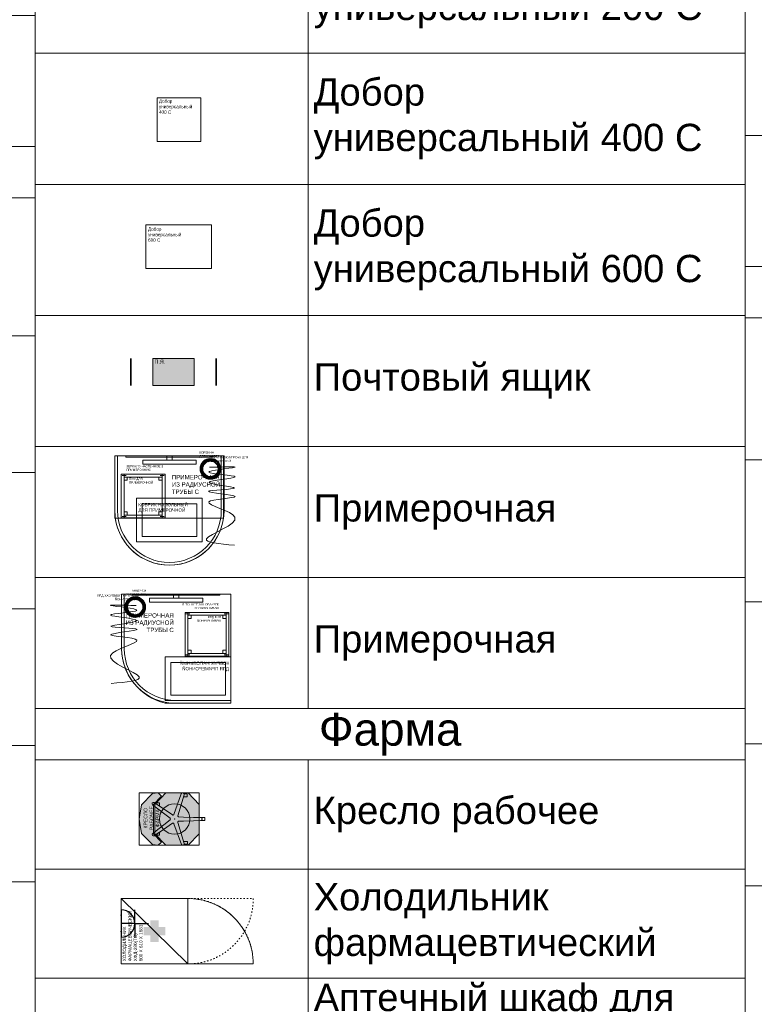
# Model space of a CAD drawing. Header units: millimetres. Extents: x -57464382 to 30606835, y -92609 to 65084.
# Tile 33 of 256: x -59645 to -52921, y -48980 to -39964. Entities that reach past the tile are written whole.
import ezdxf
from ezdxf import colors
from ezdxf.entities.mleader import LeaderData, LeaderLine
from ezdxf.math import Vec2, Vec3

# ---------------------------------------------------------------- set-up
doc = ezdxf.new("R2010")
doc.units = ezdxf.units.MM
doc.linetypes.add('ACAD_ISO03W100', pattern=[30, 12, -18])
doc.layers.get('0').update_dxf_attribs({"lineweight": 0})
doc.layers.get('Defpoints').update_dxf_attribs({"color": 30})
for name, color, linetype, lineweight in [('07_АР_Размеры перегородки', 250, 'Continuous', 0), ('09_АР_Мебель', 4, 'Continuous', 9), ('17_АР_Текст', 235, 'Continuous', 0)]:
    doc.layers.add(name, color=color, linetype=linetype, lineweight=lineweight)
doc.layers.add('1. ПОДЛОЖКА', color=7, linetype='Continuous', lineweight=0, true_color=0x9b9292)
doc.layers.add('ЭОМ', color=7, linetype='Continuous')
doc.styles.add('_ТЕКСТОВЫЙ', font='arial.ttf', dxfattribs={"width": 0.8})
doc.styles.add('_ТЕКСТОВЫЙ АННОТАТИЫНЫЙ', font='arial.ttf', dxfattribs={"width": 0.8})
doc.styles.add('HVAC_AEP', font='arial.ttf')
doc.styles.get("Standard").update_dxf_attribs({"font": 'arial.ttf'})

# ---------------------------------------------------------------- blocks, each defined once
blk = doc.blocks.new('_Dot')
at = {"color": 0, "linetype": 'ByBlock', "lineweight": -2}
blk.add_line((-0.5, 0), (-1, 0), dxfattribs=at)
at = {"color": 0, "linetype": 'ByBlock', "const_width": 0.5}
blk.add_lwpolyline([(-0.25, 0, 1), (0.25, 0, 1)], format="xyb", close=True, dxfattribs=at)
blk = doc.blocks.new('*T176')
at = {"color": 0, "linetype": 'ByBlock', "lineweight": -2, "transparency": 16777216}
for p, q in [((0, 0), (6500, 0)), ((0, 0), (0, -13669.7)), ((6500, 0), (6500, -13669.7)), ((0, -469.7), (6500, -469.7)), ((2500, -469.7), (2500, -13669.7)), ((0, -1669.7), (6500, -1669.7)), ((0, -2869.7), (6500, -2869.7)), ((0, -4069.7), (6500, -4069.7)), ((0, -5269.7), (6500, -5269.7)), ((0, -6469.7), (6500, -6469.7)), ((0, -7669.7), (6500, -7669.7)), ((0, -8869.7), (6500, -8869.7)), ((0, -10069.7), (6500, -10069.7)), ((0, -11269.7), (6500, -11269.7)), ((0, -12469.7), (6500, -12469.7)), ((0, -13669.7), (6500, -13669.7))]:
    blk.add_line(p, q, dxfattribs=at)
at = {"color": 0, "lineweight": 15, "transparency": 16777216, "style": 'HVAC_AEP'}
for s, insert, char_height, width, attachment_point in [('Хранение (стеллажи, шкафы)', (3250, -234.8), 300, 6497, 5), ('Стеллаж 400мм', (2550, -1069.7), 250, 3900, 4), ('Стеллаж 600мм', (2550, -2269.7), 250, 3900, 4), ('Стеллаж для^Jрозницы 400мм', (2550, -3469.7), 250, 3900, 4), ('Стеллаж для^Jрозницы 600мм', (2550, -4669.7), 250, 3900, 4), ('Шкаф ТМЦ', (2550, -5869.7), 250, 3900, 4), ('Шкаф для розницы', (2550, -7069.7), 250, 3900, 4), ('Шкаф Архива', (2550, -8269.7), 250, 3900, 4), ('Сейф', (2550, -9469.7), 250, 3900, 4), ('Шкаф уборочного^Jинвентаря', (2550, -10669.7), 250, 3900, 4), ('Шкаф для одежды', (2550, -11869.7), 250, 3900, 4), ('Шкаф для личных^Jвещей', (2550, -13069.7), 250, 3900, 4)]:
    blk.add_mtext(s, dxfattribs=dict(at, insert=insert, char_height=char_height, width=width, attachment_point=attachment_point))
blk = doc.blocks.new('*T177')
at = {"color": 0, "linetype": 'ByBlock', "lineweight": -2, "transparency": 16777216}
for p, q in [((0, 0), (6500, 0)), ((0, 0), (0, -14269.7)), ((6500, 0), (6500, -14269.7)), ((0, -469.7), (6500, -469.7)), ((2500, -469.7), (2500, -14269.7)), ((0, -1735.2), (6500, -1735.2)), ((0, -2985.2), (6500, -2985.2)), ((0, -4235.2), (6500, -4235.2)), ((0, -5485.2), (6500, -5485.2)), ((0, -6735.2), (6500, -6735.2)), ((0, -7985.2), (6500, -7985.2)), ((0, -9235.2), (6500, -9235.2)), ((0, -10335.2), (6500, -10335.2)), ((0, -11435.2), (6500, -11435.2)), ((0, -12535.2), (6500, -12535.2)), ((0, -14269.7), (6500, -14269.7))]:
    blk.add_line(p, q, dxfattribs=at)
at = {"color": 0, "lineweight": 15, "transparency": 16777216, "style": 'HVAC_AEP'}
for s, insert, char_height, width, attachment_point in [('Клиентский зал', (3250, -234.8), 300, 6497, 5), ('Стол для заполнения^Jдокументов/МГН', (2550, -1102.4), 250, 3900, 4), ('Стеллаж пристенный^J2250 х 665 х 500', (2550, -2360.2), 250, 3900, 4), ('Стеллаж пристенный^J2250 х 1000 х 500', (2550, -3610.2), 250, 3900, 4), ('Стеллаж островной^J1550 х 1000 х 1000', (2550, -4860.2), 250, 3900, 4), ('Стеллаж пристенный^Jугловой^J2250 х 1000 х 500', (2550, -6110.2), 250, 3900, 4), ('Стул для мест^Jожидания (голубой)', (2550, -7360.2), 250, 3900, 4), ('Рекламно^Jинформационный^Jстенд А3', (2550, -8610.2), 250, 3900, 4), ('Информационный^Jстенд А4', (2550, -9785.2), 250, 3900, 4), ('Стойка поворотная^Jдля ГЖП', (2550, -10885.2), 250, 3900, 4), ('Стойка поворотная^Jдля открыток', (2550, -11985.2), 250, 3900, 4), ('Банкомат', (2550, -13402.4), 250, 3900, 4)]:
    blk.add_mtext(s, dxfattribs=dict(at, insert=insert, char_height=char_height, width=width, attachment_point=attachment_point))
blk = doc.blocks.new('*T178')
at = {"color": 0, "linetype": 'ByBlock', "lineweight": -2, "transparency": 16777216}
for p, q in [((0, 0), (6500, 0)), ((0, 0), (0, -18817.053206)), ((2500, 0), (2500, -18817.053206)), ((6500, 0), (6500, -18817.053206)), ((0, -1200), (6500, -1200)), ((0, -2400), (6500, -2400)), ((0, -3600), (6500, -3600)), ((0, -4800), (6500, -4800)), ((0, -6408.526603), (6500, -6408.526603)), ((0, -8017.053206), (6500, -8017.053206)), ((0, -9217.053206), (6500, -9217.053206)), ((0, -10417.053206), (6500, -10417.053206)), ((0, -11617.053206), (6500, -11617.053206)), ((0, -12817.053206), (6500, -12817.053206)), ((0, -14017.053206), (6500, -14017.053206)), ((0, -15217.053206), (6500, -15217.053206)), ((0, -16417.053206), (6500, -16417.053206)), ((0, -17617.053206), (6500, -17617.053206)), ((0, -18817.053206), (6500, -18817.053206))]:
    blk.add_line(p, q, dxfattribs=at)
at = {"color": 0, "lineweight": 15, "transparency": 16777216, "char_height": 250, "width": 3900, "attachment_point": 4, "style": 'HVAC_AEP'}
for s, insert in [('Холодильник для^Jнапитков', (2550, -600)), ('Ларь морозильный', (2550, -1800)), ('Шкаф абонементный', (2550, -3000)), ('Витрина настенная', (2550, -4200)), ('Барьер^Jуниверсальный для^Jоткрытой выкладки^J1400 С', (2550, -5604.263302)), ('Барьер^Jуниверсальный для^Jоткрытой выкладки^J700 С', (2550, -7212.789905)), ('Витрина напольная', (2550, -8617.053206)), ('Стеллаж для^Jгофротары', (2550, -9817.053206)), ('Терминал СУО^Jнапольный', (2550, -11017.053206)), ('Добор^Jуниверсальный 200 С', (2550, -12217.053206)), ('Добор^Jуниверсальный 400 С', (2550, -13417.053206)), ('Добор^Jуниверсальный 600 С', (2550, -14617.053206)), ('Почтовый ящик', (2550, -15817.053206)), ('Примерочная ', (2550, -17017.053206)), ('Примерочная ', (2550, -18217.053206))]:
    blk.add_mtext(s, dxfattribs=dict(at, insert=insert))
blk = doc.blocks.new('Почтовый ящик')
at = {"layer": '09_АР_Мебель', "true_color": 0x2776bb, "transparency": 33554559}
h = blk.add_hatch(color=152, dxfattribs=at)
h.dxf.hatch_style = 1
h.paths.add_polyline_path([(380, 0), (0, 0), (0, -250), (380, -250)])
at = {"layer": '09_АР_Мебель'}
blk.add_lwpolyline([(380, 0), (0, 0), (0, -250), (380, -250)], close=True, dxfattribs=at)
blk.add_lwpolyline([(380, 0), (0, 0), (0, -250), (380, -250)], close=True, dxfattribs=at)
at = {"layer": 'Defpoints', "lineweight": 35}
for points in [[(-200, 0), (-200, -250)], [(580, 0), (580, -250)]]:
    blk.add_lwpolyline(points, dxfattribs=at)
at = {"layer": '09_АР_Мебель', "insert": (16.1, -12.6), "char_height": 35, "attachment_point": 1}
blk.add_mtext_dynamic_manual_height_columns('{\\C7;П.Я.}', width=258, gutter_width=12.5, heights=[0], dxfattribs=at)
blk = doc.blocks.new('*U217')
at = {"layer": '09_АР_Мебель'}
blk.add_lwpolyline([(0, 0), (600, 0), (600, -400), (0, -400)], close=True, dxfattribs=at)
at = {"layer": '1. ПОДЛОЖКА'}
blk.add_lwpolyline([(0, 0), (600, 0), (600, -400), (0, -400)], close=True, dxfattribs=at)
at = {"flags": 1}
for tag, p in [('ДОП_ИНФОРМАЦИЯ', (170.1, 82.9)), ('КОД_ОБОРУДОВАНИЯ', (170.1, 135.1)), ('ДОГОВОР', (170.1, 27.9))]:
    blk.add_attdef(tag, p, '', height=25, dxfattribs=at)
at = {"layer": '09_АР_Мебель', "lineweight": 0, "insert": (19.5, -24.3), "char_height": 30, "attachment_point": 1}
blk.add_mtext_dynamic_manual_height_columns('{\\C7;Добор универсальный 600 С}', width=348.407, gutter_width=12.5, heights=[0], dxfattribs=at)
blk = doc.blocks.new('*U229')
at = {"layer": '09_АР_Мебель'}
blk.add_lwpolyline([(0, 0), (400, 0), (400, -400), (0, -400)], close=True, dxfattribs=at)
at = {"layer": '1. ПОДЛОЖКА'}
blk.add_lwpolyline([(0, 0), (400, 0), (400, -400), (0, -400)], close=True, dxfattribs=at)
at = {"flags": 1}
for tag, p in [('ДОП_ИНФОРМАЦИЯ', (29.5, 76.1)), ('КОД_ОБОРУДОВАНИЯ', (29.5, 128.3)), ('ДОГОВОР', (29.5, 21.1))]:
    blk.add_attdef(tag, p, '', height=25, dxfattribs=at)
at = {"layer": '09_АР_Мебель', "lineweight": 0, "insert": (16.1, -14.7), "char_height": 30, "attachment_point": 1}
blk.add_mtext_dynamic_manual_height_columns('{\\C7;Добор универсальный 400 С}', width=348.407, gutter_width=12.5, heights=[0], dxfattribs=at)
blk = doc.blocks.new('ПРИМЕРОЧНАЯ ИЗ РАДИУСНОЙ ТРУБЫ С')
at = {"layer": '09_АР_Мебель', "lineweight": 0}
for points in [[(0, 0), (1000, 0)], [(25, -500), (25, 0), (0, 0), (0, -500)], [(1000, -500), (1000, 0), (975, 0), (975, -500)]]:
    blk.add_lwpolyline(points, dxfattribs=at)
for radius in [500, 475]:
    blk.add_arc((500, -500), radius, 180, 0, dxfattribs=at)
at = {"flags": 1}
for tag, p in [('КОД_ОБОРУДОВАНИЯ', (7.7, 111.4)), ('ДОП_ИНФОРМАЦИЯ', (7.7, 59.2)), ('ДОГОВОР', (12.8, 9.2))]:
    blk.add_attdef(tag, p, '', height=25, dxfattribs=at)
at = {"layer": '09_АР_Мебель', "insert": (522, -174.8), "char_height": 40, "attachment_point": 1}
blk.add_mtext_dynamic_manual_height_columns('{\\C7;ПРИМЕРОЧНАЯ ИЗ РАДИУСНОЙ ТРУБЫ С}', width=500, gutter_width=12.5, heights=[0], dxfattribs=at)
blk = doc.blocks.new('Зеркало настенное в примерочную')
at = {"layer": '09_АР_Мебель', "lineweight": 0}
for points in [[(-400.3, -10), (399.7, -10), (399.7, 0), (-400.3, 0), (-400.3, -10)], [(-245, -75), (-245, -37.5), (245, -37.5), (245, -75), (-245, -75)]]:
    blk.add_lwpolyline(points, dxfattribs=at)
blk.add_lwpolyline([(-25.1, 0), (25.1, 0), (25.1, -37.5), (-25.1, -37.5)], close=True, dxfattribs=at)
at = {"flags": 1}
for tag, p in [('КОД_ОБОРУДОВАНИЯ', (-392.6, 111.4)), ('ДОП_ИНФОРМАЦИЯ', (-392.6, 59.2)), ('ДОГОВОР', (-387.5, 9.2))]:
    blk.add_attdef(tag, p, '', height=25, dxfattribs=at)
at = {"layer": '09_АР_Мебель', "insert": (-394.8, -84.1), "char_height": 20, "attachment_point": 1}
blk.add_mtext_dynamic_manual_height_columns('{\\C7;ЗЕРКАЛО НАСТЕННОЕ В ПРИМЕРОЧНУЮ}', width=500, gutter_width=12.5, heights=[0], dxfattribs=at)
blk = doc.blocks.new('Пуф для примерочной')
at = {"layer": '09_АР_Мебель'}
for points in [[(0, -400), (0, 0), (25, 0), (25, -400), (0, -400)], [(375, -25), (25, -25), (25, 0), (375, 0), (375, -25)], [(375, -400), (375, 0), (400, 0), (400, -400), (375, -400)], [(6.5, -12.5), (43.5, -12.5)], [(25, -25), (55, -25), (55, -55), (25, -55), (25, -25)], [(345, -25), (375, -25), (375, -55), (345, -55), (345, -25)], [(356.5, -12.5), (393.5, -12.5)], [(25, -345), (55, -345), (55, -375), (25, -375), (25, -345)], [(345, -345), (375, -345), (375, -375), (345, -375), (345, -345)], [(6.5, -387.5), (43.5, -387.5)], [(375, -400), (25, -400), (25, -375), (375, -375), (375, -400)], [(356.5, -387.5), (393.5, -387.5)]]:
    blk.add_lwpolyline(points, dxfattribs=at)
at = {"flags": 1}
for tag, p in [('КОД_ОБОРУДОВАНИЯ', (7.7, 111.4)), ('ДОП_ИНФОРМАЦИЯ', (7.7, 59.2)), ('ДОГОВОР', (12.8, 9.2))]:
    blk.add_attdef(tag, p, '', height=25, dxfattribs=at)
at = {"layer": '09_АР_Мебель', "insert": (70.7, -31.9), "char_height": 20, "attachment_point": 1}
blk.add_mtext_dynamic_manual_height_columns('{\\C7;ПУФ ДЛЯ \\PПРИМЕРОЧНОЙ}', width=500, gutter_width=12.5, heights=[0], dxfattribs=at)
blk = doc.blocks.new('Коврик напольный для примерочной')
at = {"layer": '09_АР_Мебель', "lineweight": 0}
blk.add_lwpolyline([(0, 0), (600, 0), (600, -400), (0, -400), (0, 0)], dxfattribs=at)
blk.add_lwpolyline([(50, -50), (550, -50), (550, -350), (50, -350)], close=True, dxfattribs=at)
at = {"flags": 1}
for tag, p in [('КОД_ОБОРУДОВАНИЯ', (10.7, 112.4)), ('ДОП_ИНФОРМАЦИЯ', (10.7, 60.2)), ('ДОГОВОР', (15.8, 10.3))]:
    blk.add_attdef(tag, p, '', height=25, dxfattribs=at)
at = {"layer": '09_АР_Мебель', "insert": (15.2, -42.7), "char_height": 30, "attachment_point": 1}
blk.add_mtext_dynamic_manual_height_columns('{\\C7;КОВРИК НАПОЛЬНЫЙ ДЛЯ ПРИМЕРОЧНОЙ}', width=500, gutter_width=12.5, heights=[0], dxfattribs=at)
blk = doc.blocks.new('Корзина для мусора')
at = {"layer": '09_АР_Мебель', "lineweight": 0, "true_color": 0x636466}
h = blk.add_hatch(dxfattribs=at)
h.set_pattern_fill('ANSI38', color=251, scale=3)
h.set_pattern_definition([(45, (-4667.57, -3390.71), (-6.735192, 6.735192), []), (135, (-4667.57, -3390.71), (-20.205576, 6.735192), [23.8125, -14.2875])])
h.paths.add_polyline_path([(-95, 0, 1), (95, 0, 1)])
h.paths.add_polyline_path([(70, 0, -1), (-70, 0, -1)], flags=16)
at = {"layer": '09_АР_Мебель', "lineweight": 0}
for radius in [95, 70]:
    blk.add_circle((0, 0), radius, dxfattribs=at)
at = {"flags": 1}
for tag, p in [('КОД_ОБОРУДОВАНИЯ', (-90, 273.6)), ('ДОП_ИНФОРМАЦИЯ', (-90, 221.5)), ('ДОГОВОР', (-84.8, 171.5))]:
    blk.add_attdef(tag, p, '', height=25, dxfattribs=at)
at = {"layer": '09_АР_Мебель', "insert": (-101, 160.2), "char_height": 20, "attachment_point": 1}
blk.add_mtext_dynamic_manual_height_columns('{\\C7;КОРЗИНА ДЛЯ МУСОРА}', width=189.855, gutter_width=12.5, heights=[0], dxfattribs=at)
blk = doc.blocks.new('Штора на люверсах для примерочной')
at = {"layer": '09_АР_Мебель'}
blk.add_spline([(-122.7, -25.6), (106.9, -25.6), (-129.9, -70.4), (110.5, -113.4), (-126.3, -163.6), (106.9, -215.8), (-133.4, -244.5), (110.5, -292.9), (-129.8, -343), (109.9, -482.2), (-151.7, -679.5), (105.3, -739.1)], degree=3, dxfattribs=at)
at = {"flags": 1}
for tag, p in [('КОД_ОБОРУДОВАНИЯ', (-142.9, 206.4)), ('ДОП_ИНФОРМАЦИЯ', (-142.9, 154.2)), ('ДОГОВОР', (-137.8, 104.3))]:
    blk.add_attdef(tag, p, '', height=25, dxfattribs=at)
at = {"layer": '09_АР_Мебель', "insert": (-149.4, 75.2), "char_height": 20, "attachment_point": 1}
blk.add_mtext_dynamic_manual_height_columns('{\\C7;ШТОРА НА ЛЮВЕРСАХ ДЛЯ ПРИМЕРОЧНОЙ}', width=500, gutter_width=12.5, heights=[0], dxfattribs=at)
blk = doc.blocks.new('ПРИМЕРОЧНАЯ РАДИУСНАЯ')
at = {"layer": '1. ПОДЛОЖКА'}
blk.add_lwpolyline([(-500.3, 0), (494.8, 0), (494.8, -569.7), (-500.3, -569.7)], close=True, dxfattribs=at)
blk.add_lwpolyline([(494.8, -569.7, -0.869003), (-495.4, -569.7)], format="xyb", dxfattribs=at)
for name, p in [('ПРИМЕРОЧНАЯ ИЗ РАДИУСНОЙ ТРУБЫ С', (-500.3, 0)), ('Зеркало настенное в примерочную', (0, 0)), ('Корзина для мусора', (375.1, -118.7)), ('Штора на люверсах для примерочной', (489.7, -78.8)), ('Пуф для примерочной', (-440.6, -168.1)), ('Коврик напольный для примерочной', (-300, -388))]:
    blk.add_blockref(name, p)
blk = doc.blocks.new('A$C0D5956B1')
at = {"layer": '09_АР_Мебель', "lineweight": 0}
for points in [[(0, 1000), (-1000, 1000)], [(-1000, 500), (-1000, 1000), (-975, 1000), (-975, 500)], [(0, 1000), (0, 500)], [(0, 1000), (0, 0)], [(0, 25), (-500, 25)], [(0, 0), (-500, 0)]]:
    blk.add_lwpolyline(points, dxfattribs=at)
for radius in [500, 475]:
    blk.add_arc((-500, 500), radius, 180, 270, dxfattribs=at)
at = {"layer": '1. ПОДЛОЖКА'}
blk.add_lwpolyline([(0, 1000), (0, 0), (-600, 0, -0.341927), (-1000, 500), (-1000, 1000), (0, 1000)], format="xyb", dxfattribs=at)
at = {"xscale": -1}
for name, p in [('Штора на люверсах для примерочной', (-990, 921.2)), ('Корзина для мусора', (-875.4, 881.3)), ('Зеркало настенное в примерочную', (-500.3, 1000)), ('Пуф для примерочной', (-17.3, 831.9)), ('Коврик напольный для примерочной', (0, 425))]:
    blk.add_blockref(name, p, dxfattribs=at)
at = {"flags": 1}
for tag, p in [('ДОП_ИНФОРМАЦИЯ', (-7.7, 1059.2)), ('КОД_ОБОРУДОВАНИЯ', (-7.7, 1111.4)), ('ДОГОВОР', (-12.8, 1009.2))]:
    blk.add_attdef(tag, p, '', height=25, dxfattribs=at)
at = {"layer": '09_АР_Мебель', "insert": (-522, 825.2), "char_height": 40, "attachment_point": 3}
blk.add_mtext_dynamic_manual_height_columns('{\\C7;ПРИМЕРОЧНАЯ ИЗ РАДИУСНОЙ ТРУБЫ С}', width=500, gutter_width=12.5, heights=[0], dxfattribs=at)
blk = doc.blocks.new('*T180')
at = {"color": 0, "linetype": 'ByBlock', "lineweight": -2, "transparency": 16777216}
for p, q in [((0, 0), (6500, 0)), ((0, 0), (0, -9080.2)), ((6500, 0), (6500, -9080.2)), ((0, -469.7), (6500, -469.7)), ((2500, -469.7), (2500, -9080.2)), ((0, -1469.7), (6500, -1469.7)), ((0, -2469.7), (6500, -2469.7)), ((0, -4075), (6500, -4075)), ((0, -5680.2), (6500, -5680.2)), ((0, -6680.2), (6500, -6680.2)), ((0, -7880.2), (6500, -7880.2)), ((0, -9080.2), (6500, -9080.2))]:
    blk.add_line(p, q, dxfattribs=at)
at = {"color": 0, "lineweight": 15, "transparency": 16777216, "style": 'HVAC_AEP'}
for s, insert, char_height, width, attachment_point in [('Фарма', (3250, -234.8), 300, 6497, 5), ('Кресло рабочее', (2550, -969.7), 250, 3900, 4), ('Холодильник^Jфармацевтический', (2550, -1969.7), 250, 3900, 4), ('Аптечный шкаф для^Jрецептурных^Jлекарств с замками^J1099Х460Х 2200', (2550, -3272.3), 250, 3900, 4), ('Аптечный шкаф для^Jхранения резиновых^Jизделий^J600Х400Х2000 мм', (2550, -4877.6), 250, 3900, 4), ('Шкаф для хранения^JЛП 800Х400Х 2000', (2550, -6180.2), 250, 3900, 4), ('Шкаф металл.для^Jхранения ССЖ^J300Х500Х 1860', (2550, -7280.2), 250, 3900, 4), ('Тумба под^Jхолодильник^J600Х610Х516', (2550, -8480.2), 250, 3900, 4)]:
    blk.add_mtext(s, dxfattribs=dict(at, insert=insert, char_height=char_height, width=width, attachment_point=attachment_point))
blk = doc.blocks.new('A$C21545FF3')
at = {"layer": 'ЭОМ', "color": 0, "linetype": 'Continuous', "lineweight": 30}
for p, q in [((-125, 125), (-125, 250)), ((-125, 125), (-250, 125)), ((-125, 125), (0, 125)), ((-125, 125), (-125, 0)), ((-250, 0), (0, 0))]:
    blk.add_line(p, q, dxfattribs=at)
blk.add_arc((-125, 0), 125, 0, 180, dxfattribs=at)
for p in [(-200, 0), (-50, 0)]:
    blk.add_point(p, dxfattribs=at)
blk = doc.blocks.new('Холодильник фармацевтический ХФД-280(ТС)_600х610х1683')
at = {"layer": '09_АР_Мебель', "lineweight": 0, "true_color": 0x136734}
h = blk.add_hatch(color=116, dxfattribs=at)
h.dxf.hatch_style = 1
h.paths.add_polyline_path([(400.3, -268.5), (337.8, -268.5), (337.8, -206), (262.8, -206), (262.8, -268.5), (200.3, -268.5), (200.3, -343.5), (262.8, -343.5), (262.8, -406), (337.8, -406), (337.8, -343.5), (400.3, -343.5)])
at = {"layer": '09_АР_Мебель', "lineweight": 0}
for points in [[(0, -610), (600, -610), (600, 0), (0, 0), (0, -610)], [(0, -610), (600, 0)]]:
    blk.add_lwpolyline(points, dxfattribs=at)
at = {"layer": '09_АР_Мебель', "linetype": 'ACAD_ISO03W100'}
for points in [[(0, -610), (0, -1210)], [(600, -610), (600, -1210)]]:
    blk.add_lwpolyline(points, dxfattribs=at)
for centre, start, end in [((0, -610), 270, 0), ((600, -610), 180, 270)]:
    blk.add_arc(centre, 600, start, end, dxfattribs=at)
at = {"layer": '1. ПОДЛОЖКА'}
blk.add_lwpolyline([(600, 0), (0, 0), (0, -610), (600, -610)], close=True, dxfattribs=at)
blk.add_lwpolyline([(0, -610), (0, -1210, 0.418062), (600, -602)], format="xyb", dxfattribs=at)
at = {"layer": 'ЭОМ', "lineweight": 15, "rotation": 180}
blk.add_blockref('A$C21545FF3', (246, 0), dxfattribs=at)
at = {"flags": 1}
for tag, p in [('КОД_ОБОРУДОВАНИЯ', (7.7, 112.1)), ('ДОП_ИНФОРМАЦИЯ', (7.7, 59.9)), ('ДОГОВОР', (12.8, 10))]:
    blk.add_attdef(tag, p, '', height=25, dxfattribs=at)
at = {"layer": '09_АР_Мебель', "insert": (24.5, -15.5), "char_height": 30, "attachment_point": 1}
blk.add_mtext_dynamic_manual_height_columns('{\\C7;ХОЛОДИЛЬНИК\\PФАРМАЦЕВТИЧЕСКИЙ             ХФД-280(ТС)\\P600 Х 610 Х 1683}', width=610, gutter_width=12.5, heights=[0], dxfattribs=at)
blk = doc.blocks.new('Кресло рабочее _фарма')
at = {"layer": '09_АР_Мебель', "lineweight": 0, "true_color": 0x7aafdf}
h = blk.add_hatch(color=143, dxfattribs=at)
h.dxf.hatch_style = 1
h.paths.add_polyline_path([(131.7, 527.8), (0, 550), (-131.7, 527.8), (-234.1, 429.5), (-240, 377.1), (-211.3, 345.5), (-134.2, 419.4), (134.2, 419.4), (211.3, 345.5), (240, 377.1), (234.1, 429.5)])
h = blk.add_hatch(color=143, dxfattribs=at)
h.dxf.hatch_style = 1
h.paths.add_polyline_path([(240, 306.2), (134.9, 407.1), (-134.9, 407.1), (-240, 306.2), (-240, 100.9), (-134.9, 0), (134.9, 0), (240, 100.9)])
at = {"layer": '09_АР_Мебель', "lineweight": 0, "true_color": 0x136734}
h = blk.add_hatch(color=116, dxfattribs=at)
h.dxf.hatch_style = 1
h.paths.add_polyline_path([(100.2, 262.8), (37.7, 262.8), (37.7, 325.3), (-37.3, 325.3), (-37.3, 262.8), (-99.8, 262.8), (-99.8, 187.8), (-37.3, 187.8), (-37.3, 125.3), (37.7, 125.3), (37.7, 187.8), (100.2, 187.8)])
at = {"layer": '09_АР_Мебель'}
for p, q in [((-152, 410.9), (-38.1, 245.2)), ((-148.6, 405.9), (-148.4, 363.6)), ((-119.5, 363.7), (-148.6, 405.9)), ((-148.4, 363.6), (-119.5, 363.7)), ((-7.2, 267.8), (-130.6, 426.5)), ((129.3, 427.3), (7, 267.8)), ((37.9, 245.5), (150.8, 411.8)), ((148, 407.7), (118.6, 364.4)), ((118.6, 364.4), (148.2, 364.5)), ((148.2, 364.5), (148, 407.7)), ((-42.4, 231.7), (-231.5, 163.4)), ((-223.2, 138.3), (-30.5, 195.4)), ((-19, 187.1), (-17.6, 143.3)), ((18.1, 143.4), (19.2, 187.2)), ((30.7, 195.6), (223.5, 139.7)), ((231.6, 164.9), (42.4, 232)), ((-230.6, 138.2), (-230.5, 108)), ((-230.5, 108), (-215.6, 108.1)), ((-204.5, 143.8), (-223.2, 138.3)), ((-215.6, 108.1), (-204.4, 108.1)), ((-204.4, 108.1), (-204.5, 143.8)), ((-14.7, 53.1), (-17.6, 143.3)), ((18.1, 143.4), (15.7, 53.2)), ((223.5, 139.7), (204.8, 145.1)), ((204.8, 145.1), (204.9, 109.4)), ((204.9, 109.4), (216.1, 109.4)), ((216.1, 109.4), (231, 109.5)), ((231, 109.5), (231, 139.7)), ((231.6, 164.9), (231.6, 164.9)), ((-14.7, 53.1), (-12.5, -13.8)), ((14, -13.7), (15.7, 53.2)), ((-12.4, -15.2), (-12.3, -50.1)), ((-12.3, -50.1), (14.2, -50)), ((14.1, -11.1), (14, -13.7)), ((14.2, -50), (14.1, -11.1))]:
    blk.add_line(p, q, dxfattribs=at)
at = {"layer": '09_АР_Мебель', "lineweight": 0}
blk.add_line((-134.2, 419.4), (134.2, 419.4), dxfattribs=at)
for points in [[(0, 550), (-131.7, 527.8)], [(0, 550), (131.7, 527.8)], [(-131.7, 527.8), (-234.1, 429.5)], [(131.7, 527.8), (234.1, 429.5)], [(-234.1, 429.5), (-240, 377.1)], [(-211.3, 345.5), (-240, 377.1)], [(-134.2, 419.4), (-211.3, 345.5)], [(134.2, 419.4), (211.3, 345.5)], [(211.3, 345.5), (240, 377.1)], [(234.1, 429.5), (240, 377.1)], [(-134.9, 0), (-240, 100.9)], [(134.9, 0), (240, 100.9)]]:
    blk.add_lwpolyline(points, dxfattribs=at)
blk.add_lwpolyline([(-240, 306.2), (-134.9, 407.1), (134.9, 407.1), (240, 306.2), (240, 100.9), (134.9, 0), (-134.9, 0), (-240, 100.9)], close=True, dxfattribs=at)
blk.add_circle((0.8, 225.5), 139.4, dxfattribs=at)
at = {"layer": '09_АР_Мебель'}
blk.add_circle((0, 225.5), 0.752, dxfattribs=at)
for centre, radius, start, end in [((-141, 418.4), 13.2, 37.8474, 214.51114), ((139.8, 419.2), 13.2, 325.8474, 142.51114), ((-45.5, 240.1), 8.97, 289.8474, 34.51114), ((-27.9, 186.8), 8.97, 1.8474, 106.51114), ((-0.1, 273.3), 8.97, 217.8474, 322.51114), ((28.2, 187), 8.97, 73.82921, 178.51114), ((45.4, 240.4), 8.97, 145.8474, 250.48936), ((-227, 151), 13.2, 109.8474, 286.51114), ((-227, 151), 13.2, 254.02273, 286.51114), ((227.2, 152.4), 13.2, 253.82926, 70.51104), ((227.2, 152.4), 13.2, 253.82921, 286.33586), ((0.7, -13.4), 13.2, 181.8474, 358.51114), ((0.7, -13.4), 13.2, 187.79056, 358.51114)]:
    blk.add_arc(centre, radius, start, end, dxfattribs=at)
blk.add_point((0, 225.5), dxfattribs=at)
at = {"layer": '1. ПОДЛОЖКА'}
blk.add_lwpolyline([(-240, 0), (240, 0), (240, 550), (-240, 550)], close=True, dxfattribs=at)
at = {"flags": 1}
for tag, p in [('ДОП_ИНФОРМАЦИЯ', (7.7, 609.2)), ('КОД_ОБОРУДОВАНИЯ', (7.7, 661.4)), ('ДОГОВОР', (12.8, 559.2))]:
    blk.add_attdef(tag, p, '', height=25, dxfattribs=at)
at = {"layer": '09_АР_Мебель', "insert": (8.4, 436.7), "char_height": 33, "attachment_point": 5}
blk.add_mtext_dynamic_manual_height_columns('{\\C7;КРЕСЛО РАБОЧЕЕ\\PФАРМА}', width=250, gutter_width=12.5, heights=[0], dxfattribs=at)
blk = doc.blocks.new('*T182')
at = {"color": 0, "linetype": 'ByBlock', "lineweight": -2, "transparency": 16777216}
for p, q in [((0, 0), (6500, 0)), ((0, 0), (0, -7669.7)), ((6500, 0), (6500, -7669.7)), ((0, -469.7), (6500, -469.7)), ((2500, -469.7), (2500, -7669.7)), ((0, -1669.7), (6500, -1669.7)), ((0, -2869.7), (6500, -2869.7)), ((0, -4069.7), (6500, -4069.7)), ((0, -5269.7), (6500, -5269.7)), ((0, -6469.7), (6500, -6469.7)), ((0, -7669.7), (6500, -7669.7))]:
    blk.add_line(p, q, dxfattribs=at)
at = {"color": 0, "lineweight": 15, "transparency": 16777216, "style": 'HVAC_AEP'}
for s, insert, char_height, width, attachment_point in [('БЭК (сортировка)', (3250, -234.8), 300, 6497, 5), ('Стол упаковочный^J1200', (2550, -1069.7), 250, 3900, 4), ('Штемпелевальная^Jтумба', (2550, -2269.7), 250, 3900, 4), ('Клеть для^Jкорреспонденции', (2550, -3469.7), 250, 3900, 4), ('Весы', (2550, -4669.7), 250, 3900, 4), ('Тележка', (2550, -5869.7), 250, 3900, 4), ('Коммутационный^Jшкаф навесной^J600х600мм', (2550, -7069.7), 250, 3900, 4)]:
    blk.add_mtext(s, dxfattribs=dict(at, insert=insert, char_height=char_height, width=width, attachment_point=attachment_point))
blk = doc.blocks.new('*T183')
at = {"color": 0, "linetype": 'ByBlock', "lineweight": -2, "transparency": 16777216}
for p, q in [((0, 0), (6500, 0)), ((0, 0), (0, -12369.7)), ((6500, 0), (6500, -12369.7)), ((0, -469.7), (6500, -469.7)), ((2500, -469.7), (2500, -12369.7)), ((0, -1769.7), (6500, -1769.7)), ((0, -3069.7), (6500, -3069.7)), ((0, -4369.7), (6500, -4369.7)), ((0, -5669.7), (6500, -5669.7)), ((0, -6969.7), (6500, -6969.7)), ((0, -8269.7), (6500, -8269.7)), ((0, -9569.7), (6500, -9569.7)), ((0, -10869.7), (6500, -10869.7)), ((0, -12369.7), (6500, -12369.7))]:
    blk.add_line(p, q, dxfattribs=at)
at = {"color": 0, "lineweight": 15, "transparency": 16777216, "style": 'HVAC_AEP'}
for s, insert, char_height, width, attachment_point in [('Комната персонала', (3250, -234.8), 300, 6497, 5), ('Стул ISO (черная^Jткань)', (2550, -1119.7), 250, 3900, 4), ('Кухонная тумба^Jнапольная с мойкой', (2550, -2419.7), 250, 3900, 4), ('Кухонный шкаф 600', (2550, -3719.7), 250, 3900, 4), ('Кухонная тумба^Jнапольная с дверцей^J600', (2550, -5019.7), 250, 3900, 4), ('Кухонная тумба^Jнапольная с ящиком^J800', (2550, -6319.7), 250, 3900, 4), ('Кухонный шкаф^Jнавесной 600', (2550, -7619.7), 250, 3900, 4), ('Кухонный шкаф^Jнавесной 400', (2550, -8919.7), 250, 3900, 4), ('Стол обеденный^JСтол (розетка для^Jчайника)', (2550, -10219.7), 250, 3900, 4), ('Холодильник^JХолодильник^J(розетка под СВЧ)', (2550, -11619.7), 250, 3900, 4)]:
    blk.add_mtext(s, dxfattribs=dict(at, insert=insert, char_height=char_height, width=width, attachment_point=attachment_point))

msp = doc.modelspace()

# ---------------------------------------------------------------- block references
for name, p in [('*T176', (-66004.5, -27455.1)), ('*T178', (-59504.5, -27455.1)), ('*T182', (-53004.5, -34555.1)), ('*U229', (-58386.4, -40680.6)), ('*T177', (-66004.5, -41124.8)), ('*U217', (-58489.8, -41842.9)), ('*T183', (-53004.5, -42224.8)), ('ПРИМЕРОЧНАЯ РАДИУСНАЯ', (-58274.7, -43958.8)), ('A$C0D5956B1', (-57712.8, -46224)), ('*T180', (-59504.5, -46272.2))]:
    msp.add_blockref(name, p)
at = {"color": 30, "lineweight": 35}
msp.add_blockref('Почтовый ящик', (-58427.3, -43065.3), dxfattribs=at)
at = {"rotation": 90}
for name, p in [('Кресло рабочее _фарма', (-58001.6, -47284.3)), ('Холодильник фармацевтический ХФД-280(ТС)_600х610х1683', (-58717, -48611))]:
    msp.add_blockref(name, p, dxfattribs=at)

# ---------------------------------------------------------------- leaders
at = {"layer": '07_АР_Размеры перегородки', "lineweight": 18}
ml = msp.add_multileader_mtext('Standard', dxfattribs=at)
ml.set_content('{\\LРазвертка  1 - 4}', color=256, style='_ТЕКСТОВЫЙ АННОТАТИЫНЫЙ')
ml.set_leader_properties(lineweight=0)
ml.build(insert=Vec2(0, 0))
ml.multileader.update_dxf_attribs({"text_left_attachment_type": 6, "text_right_attachment_type": 6, "dogleg_length": 11.7, "arrow_head_size": 100, "scale": 100})
ctx = ml.context
ctx.base_point, ctx.scale, ctx.char_height, ctx.arrow_head_size, ctx.landing_gap_size, ctx.plane_origin = Vec3(173952.8, -48813), 100, 250, 100, 100, Vec3(147297.2, -44587.9)
ctx.left_attachment, ctx.right_attachment, ctx.text_align_type = 6, 6, 2
notes = []
notes.append((ctx, [(0, (0, 0, 0), (0, 0), (1, 0), 1, [])]))
ctx.mtext.insert, ctx.mtext.width, ctx.mtext.alignment, ctx.mtext.flow_direction = Vec3(176469.5, -48429.7), 576408.517, 3, 5
ml = msp.add_multileader_mtext('Standard', dxfattribs=at)
ml.set_content('{\\LРазвертка  5 - 8}', color=256, style='_ТЕКСТОВЫЙ АННОТАТИЫНЫЙ')
ml.set_leader_properties(lineweight=0)
ml.build(insert=Vec2(0, 0))
ml.multileader.update_dxf_attribs({"text_left_attachment_type": 6, "text_right_attachment_type": 6, "dogleg_length": 11.7, "arrow_head_size": 100, "scale": 100})
ctx = ml.context
ctx.base_point, ctx.scale, ctx.char_height, ctx.arrow_head_size, ctx.landing_gap_size, ctx.plane_origin = Vec3(186285.6, -48881.1), 100, 250, 100, 100, Vec3(159630, -44656)
ctx.left_attachment, ctx.right_attachment, ctx.text_align_type = 6, 6, 2
notes.append((ctx, [(0, (0, 0, 0), (0, 0), (1, 0), 1, [])]))
ctx.mtext.insert, ctx.mtext.width, ctx.mtext.alignment, ctx.mtext.flow_direction = Vec3(188803.7, -48497.8), 576408.517, 3, 5
ml = msp.add_multileader_mtext('Standard', dxfattribs=at)
ml.set_content('{\\LРазвертка  9 - 12}', color=256, style='_ТЕКСТОВЫЙ АННОТАТИЫНЫЙ')
ml.set_leader_properties(lineweight=0)
ml.build(insert=Vec2(0, 0))
ml.multileader.update_dxf_attribs({"text_left_attachment_type": 6, "text_right_attachment_type": 6, "dogleg_length": 11.7, "arrow_head_size": 100, "scale": 100})
ctx = ml.context
ctx.base_point, ctx.scale, ctx.char_height, ctx.arrow_head_size, ctx.landing_gap_size, ctx.plane_origin = Vec3(204505.9, -48881.1), 100, 250, 100, 100, Vec3(172578, -44656)
ctx.left_attachment, ctx.right_attachment, ctx.text_align_type = 6, 6, 2
notes.append((ctx, [(0, (0, 0, 0), (0, 0), (1, 0), 1, [])]))
ctx.mtext.insert, ctx.mtext.width, ctx.mtext.alignment, ctx.mtext.flow_direction = Vec3(207207.6, -48497.8), 576408.517, 3, 5
at = {"layer": '17_АР_Текст', "lineweight": 18}
ml = msp.add_multileader_mtext('Standard', dxfattribs=at)
ml.set_content('ЦСУ оборудование:\\PМонитор 23,8"\\PСистемный блок (с комплектующими)\\PИсточник бесперебойного питания\\PМышь, клавиатура\\PWeb-камера\\PМФУ лазерный', color=256, style='_ТЕКСТОВЫЙ')
ml.set_leader_properties(lineweight=0)
ml.set_arrow_properties(name='DOT')
ml.build(insert=Vec2(0, 0))
ml.multileader.update_dxf_attribs({"text_left_attachment_type": 6, "text_right_attachment_type": 6, "dogleg_length": 0.36, "arrow_head_size": 50, "scale": 100})
ctx = ml.context
ctx.base_point, ctx.scale, ctx.char_height, ctx.arrow_head_size, ctx.landing_gap_size, ctx.plane_origin = Vec3(-74068.3, -45779.6), 100, 200, 50, 100, Vec3(-68828.3, -40627.4)
ctx.left_attachment, ctx.right_attachment, ctx.attachment_type = 6, 6, 2
notes.append((ctx, [(1, (1, 1, 0), (-74104.3, -45779.6), (1, 0), 36, [(0, [(-74104.3, -44789.7)], 0, [])])]))
ctx.mtext.insert, ctx.mtext.width, ctx.mtext.defined_height, ctx.mtext.flow_direction = Vec3(-73968.3, -45524.1), 5220.324, 815.5, 5
ml = msp.add_multileader_mtext('Standard', dxfattribs=at)
ml.set_content('ЦСУ оборудование:\\PМонитор 23,8"\\PСистемный блок (с комплектующими)\\PИсточник бесперебойного питания\\PМышь, клавиатура\\PWeb-камера\\PМФУ лазерный', color=256, style='_ТЕКСТОВЫЙ')
ml.set_leader_properties(lineweight=0)
ml.set_arrow_properties(name='DOT')
ml.build(insert=Vec2(0, 0))
ml.multileader.update_dxf_attribs({"text_left_attachment_type": 6, "text_right_attachment_type": 6, "dogleg_length": 0.36, "arrow_head_size": 50, "scale": 100})
ctx = ml.context
ctx.base_point, ctx.scale, ctx.char_height, ctx.arrow_head_size, ctx.landing_gap_size, ctx.plane_origin = Vec3(-74068.3, -49557), 100, 200, 50, 100, Vec3(-68828.3, -44334.1)
ctx.left_attachment, ctx.right_attachment, ctx.attachment_type = 6, 6, 2
notes.append((ctx, [(1, (1, 1, 0), (-74104.3, -49557), (1, 0), 36, [(0, [(-74104.3, -48496.4)], 0, [])])]))
ctx.mtext.insert, ctx.mtext.width, ctx.mtext.defined_height, ctx.mtext.flow_direction = Vec3(-73968.3, -49301.5), 5220.324, 815.5, 5
for ctx, leaders in notes:
    for number, flags, end, landing, length, lines in leaders:
        leader = LeaderData()
        leader.index, (leader.has_last_leader_line, leader.has_dogleg_vector, leader.attachment_direction) = number, flags
        leader.last_leader_point, leader.dogleg_vector, leader.dogleg_length = Vec3(end), Vec3(landing), length
        for number, points, colour, breaks in lines:
            line = LeaderLine()
            line.index, line.vertices, line.color, line.breaks = number, Vec3.list(points), colors.encode_raw_color(colour), breaks
            leader.lines.append(line)
        ctx.leaders.append(leader)

doc.saveas('drawing.dxf')
